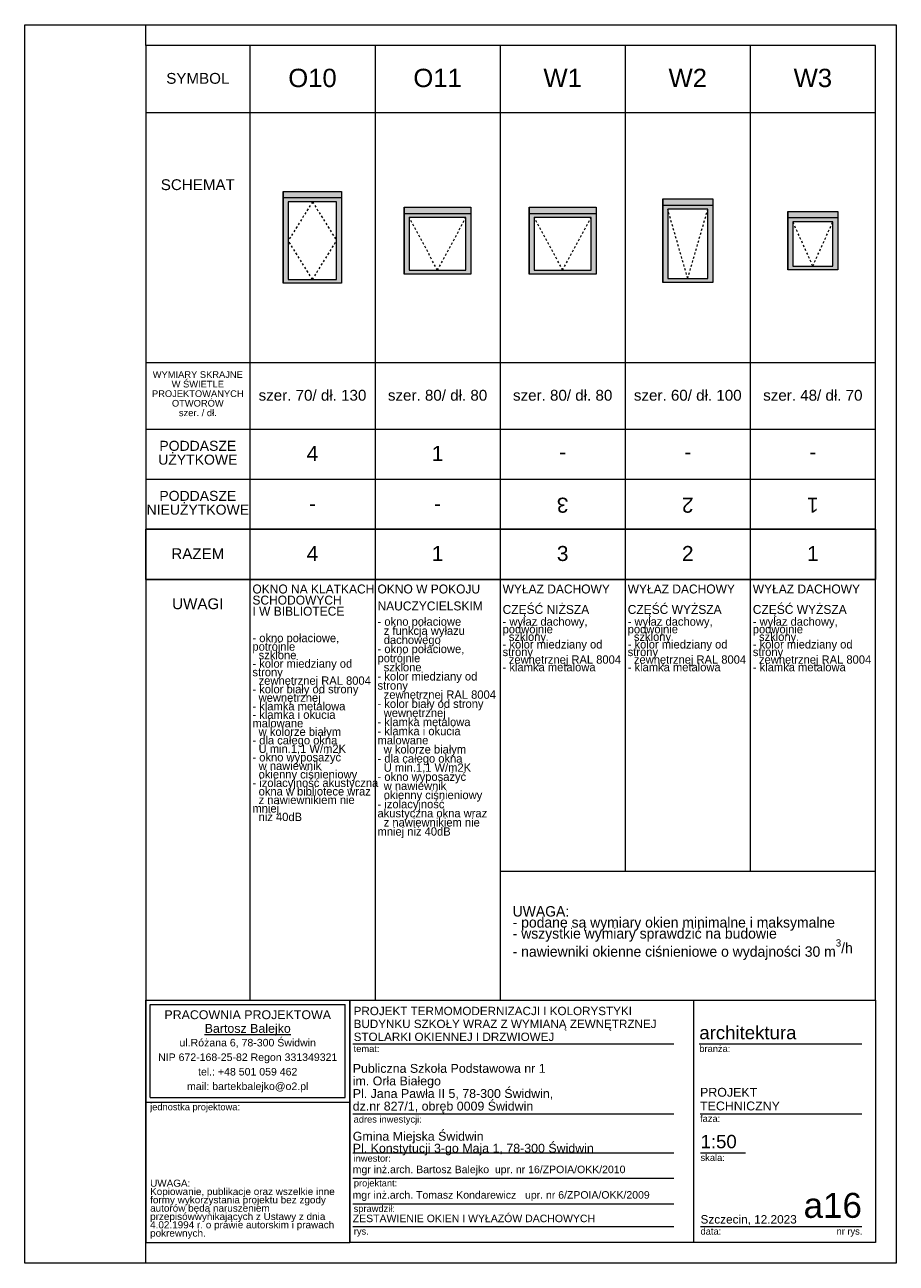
# Model space of a CAD drawing. Extents: x -11111 to 69739, y 5521 to 20371.
# Tile 7 of 19: x 36889 to 47339, y 5521 to 20371. Entities that reach past the tile are written whole.
import ezdxf

# ---------------------------------------------------------------- set-up
doc = ezdxf.new("R2010")
doc.units = 0
doc.header["$MEASUREMENT"] = 0
doc.linetypes.add('Hidden Line', pattern=[50, 25, -25])
for name, color, linetype, lineweight in [('Arch okna_Nr_Pióra__32', 34, 'Continuous', 15), ('Arch okna_Nr_Pióra__5', 7, 'Continuous', 13), ('Arch opisy okien_Nr_Pióra__1', 7, 'Continuous', 25), ('Arch opisy_Nr_Pióra__1', 7, 'Continuous', 25), ('Arch opisy_Nr_Pióra__21', 7, 'Continuous', 13), ('Arch opisy_Nr_Pióra__7', 7, 'Continuous', 13), ('ARCH TABELA_Nr_Pióra__1', 7, 'Continuous', 25), ('ARCH TABELA_Nr_Pióra__21', 7, 'Continuous', 13), ('ARCH TABELA_Nr_Pióra__7', 7, 'Continuous', 13)]:
    doc.layers.add(name, color=color, linetype=linetype, lineweight=lineweight)
doc.styles.add('GENERATED_STYLE_10', font='txt')
doc.styles.add('GENERATED_STYLE_2', font='arial.ttf')
doc.styles.add('GENERATED_STYLE_3', font='arial.ttf')
doc.styles.add('GENERATED_STYLE_4', font='arial.ttf')
doc.styles.add('GENERATED_STYLE_5', font='arial.ttf')
doc.styles.add('GENERATED_STYLE_6', font='arial.ttf')
doc.styles.add('GENERATED_STYLE_7', font='txt')
doc.styles.add('GENERATED_STYLE_8', font='txt')

msp = doc.modelspace()

# ---------------------------------------------------------------- hatches: boundary and pattern name
at = {"layer": 'Arch okna_Nr_Pióra__32', "linetype": 'Continuous', "lineweight": 0, "true_color": 0x603000}
h = msp.add_hatch(color=48, dxfattribs=at)
h.paths.add_polyline_path([(39989.1, 17270.6), (40689.1, 17270.6), (40689.1, 18370.6), (39989.1, 18370.6)], flags=0)
h.paths.add_polyline_path([(40049.1, 17316.6), (40629.1, 17316.6), (40629.1, 18247.5), (40049.1, 18247.5)], flags=0)
h = msp.add_hatch(color=48, dxfattribs=at)
h.paths.add_polyline_path([(44539.1, 17282.1), (45139.1, 17282.1), (45139.1, 18282.1), (44539.1, 18282.1)], flags=0)
h.paths.add_polyline_path([(44599.1, 17328), (45079.1, 17328), (45079.1, 18159), (44599.1, 18159)], flags=0)
h = msp.add_hatch(color=48, dxfattribs=at)
h.paths.add_polyline_path([(41439.1, 17382.1), (42239.1, 17382.1), (42239.1, 18182.1), (41439.1, 18182.1)], flags=0)
h.paths.add_polyline_path([(41499.1, 17428), (42179.1, 17428), (42179.1, 18059), (41499.1, 18059)], flags=0)
h = msp.add_hatch(color=48, dxfattribs=at)
h.paths.add_polyline_path([(42939.1, 17382.1), (43739.1, 17382.1), (43739.1, 18182.1), (42939.1, 18182.1)], flags=0)
h.paths.add_polyline_path([(42999.1, 17428), (43679.1, 17428), (43679.1, 18059), (42999.1, 18059)], flags=0)
h = msp.add_hatch(color=48, dxfattribs=at)
h.paths.add_polyline_path([(46039.1, 17432.1), (46639.1, 17432.1), (46639.1, 18132.1), (46039.1, 18132.1)], flags=0)
h.paths.add_polyline_path([(46099.1, 17478), (46579.1, 17478), (46579.1, 18009), (46099.1, 18009)], flags=0)

# ---------------------------------------------------------------- linework, layer by layer
at = {"layer": 'Arch okna_Nr_Pióra__5', "linetype": 'Continuous'}
for p, q in [((39989.1, 18370.6), (40689.1, 18370.6)), ((39989.1, 17270.6), (39989.1, 18370.6)), ((39989.1, 18370.6), (39989.1, 17270.6)), ((40689.1, 18293.5), (39989.1, 18293.5)), ((40689.1, 18370.6), (40689.1, 17270.6)), ((44539.1, 18282.1), (45139.1, 18282.1)), ((44539.1, 17282.1), (44539.1, 18282.1)), ((44539.1, 18282.1), (44539.1, 17282.1)), ((45139.1, 18282.1), (45139.1, 17282.1)), ((40049.1, 18247.5), (40049.1, 17316.6)), ((40629.1, 18247.5), (40049.1, 18247.5)), ((40629.1, 17316.6), (40629.1, 18247.5)), ((41439.1, 18182.1), (42239.1, 18182.1)), ((41439.1, 17382.1), (41439.1, 18182.1)), ((41439.1, 18182.1), (41439.1, 17382.1)), ((42239.1, 18182.1), (42239.1, 17382.1)), ((42939.1, 18182.1), (43739.1, 18182.1)), ((42939.1, 17382.1), (42939.1, 18182.1)), ((42939.1, 18182.1), (42939.1, 17382.1)), ((43739.1, 18182.1), (43739.1, 17382.1)), ((45139.1, 18204.9), (44539.1, 18204.9)), ((44599.1, 18159), (44599.1, 17328)), ((45079.1, 18159), (44599.1, 18159)), ((45079.1, 17328), (45079.1, 18159)), ((46039.1, 18132.1), (46639.1, 18132.1)), ((46039.1, 17432.1), (46039.1, 18132.1)), ((46039.1, 18132.1), (46039.1, 17432.1)), ((46639.1, 18132.1), (46639.1, 17432.1)), ((42239.1, 18104.9), (41439.1, 18104.9)), ((41499.1, 18059), (41499.1, 17428)), ((42179.1, 18059), (41499.1, 18059)), ((42179.1, 17428), (42179.1, 18059)), ((43739.1, 18104.9), (42939.1, 18104.9)), ((42999.1, 18059), (42999.1, 17428)), ((43679.1, 18059), (42999.1, 18059)), ((43679.1, 17428), (43679.1, 18059)), ((46639.1, 18054.9), (46039.1, 18054.9)), ((46099.1, 18009), (46099.1, 17478)), ((46579.1, 18009), (46099.1, 18009)), ((46579.1, 17478), (46579.1, 18009)), ((42239.1, 17382.1), (41439.1, 17382.1)), ((41499.1, 17428), (42179.1, 17428)), ((43739.1, 17382.1), (42939.1, 17382.1)), ((42999.1, 17428), (43679.1, 17428)), ((46639.1, 17432.1), (46039.1, 17432.1)), ((46099.1, 17478), (46579.1, 17478)), ((40689.1, 17270.6), (39989.1, 17270.6)), ((40049.1, 17316.6), (40629.1, 17316.6)), ((45139.1, 17282.1), (44539.1, 17282.1)), ((44599.1, 17328), (45079.1, 17328))]:
    msp.add_line(p, q, dxfattribs=at)
at = {"layer": 'Arch okna_Nr_Pióra__5', "linetype": 'Hidden Line'}
for p, q in [((40339.1, 18247.5), (40049.1, 17782.1)), ((40339.1, 18247.5), (40629.1, 17782.1)), ((44839.1, 17328), (44599.1, 18159)), ((44839.1, 17328), (45079.1, 18159)), ((41839.1, 17428), (41499.1, 18059)), ((41839.1, 17428), (42179.1, 18059)), ((43339.1, 17428), (42999.1, 18059)), ((43339.1, 17428), (43679.1, 18059)), ((46339.1, 17478), (46099.1, 18009)), ((46339.1, 17478), (46579.1, 18009)), ((40339.1, 17316.6), (40049.1, 17782.1)), ((40339.1, 17316.6), (40629.1, 17782.1))]:
    msp.add_line(p, q, dxfattribs=at)
at = {"layer": 'Arch opisy_Nr_Pióra__1', "linetype": 'Continuous'}
for p, q in [((38339.1, 14320.6), (47089.1, 14320.6)), ((38339.1, 13720.6), (38339.1, 14320.6)), ((47089.1, 13720.6), (47089.1, 14320.6)), ((38339.1, 13720.6), (47089.1, 13720.6))]:
    msp.add_line(p, q, dxfattribs=at)
at = {"layer": 'Arch opisy_Nr_Pióra__21', "linetype": 'Continuous'}
for p, q in [((47089.1, 20120.6), (38339.1, 20120.6)), ((39589.1, 20120.6), (39589.1, 8676.2)), ((41089.1, 20120.6), (41089.1, 8676.2)), ((42589.1, 20120.6), (42589.1, 8676.2)), ((44089.1, 20120.6), (44089.1, 10220.6)), ((45589.1, 20120.6), (45589.1, 10220.6)), ((47089.1, 8676.2), (47089.1, 20120.6)), ((38339.1, 19320.6), (47089.1, 19320.6)), ((38339.1, 16320.6), (47089.1, 16320.6)), ((38339.1, 15520.6), (47089.1, 15520.6)), ((38339.1, 14920.6), (47089.1, 14920.6)), ((38339.1, 14320.6), (47089.1, 14320.6)), ((42589.1, 10220.6), (47089.1, 10220.6))]:
    msp.add_line(p, q, dxfattribs=at)
at = {"layer": 'ARCH TABELA_Nr_Pióra__21', "linetype": 'Continuous'}
for p, q in [((36889.1, 5520.6), (36889.1, 20370.6)), ((36889.1, 20370.6), (47339.1, 20370.6)), ((38339.1, 20120.6), (38339.1, 20370.6)), ((38339.1, 20120.6), (38339.1, 20370.6)), ((38339.1, 20120.6), (38339.1, 20370.6)), ((38339.1, 20120.6), (38339.1, 20370.6)), ((47339.1, 20370.6), (47339.1, 5520.6)), ((38339.1, 20120.6), (38339.1, 5770.6)), ((38339.1, 8676.2), (47089.1, 8676.2)), ((38339.1, 5770.6), (38339.1, 8676.2)), ((38339.1, 7452.8), (38339.1, 8676.2)), ((38339.1, 8676.2), (40785.9, 8676.2)), ((38392.3, 8623), (40732.7, 8623)), ((38392.3, 7506), (38392.3, 8623)), ((40732.7, 7506), (40732.7, 8623)), ((40785.9, 8676.2), (40785.9, 5770.6)), ((40785.9, 7452.8), (40785.9, 8676.2)), ((44908.2, 8676.2), (44908.2, 5770.6)), ((47089.1, 8676.2), (47089.1, 5770.6)), ((40785.9, 5770.6), (40785.9, 8476.2)), ((40822, 8151.6), (44671.9, 8151.6)), ((44977.9, 8151.6), (46927.6, 8151.6)), ((38339.1, 7452.8), (40785.9, 7452.8)), ((38392.3, 7506), (40732.7, 7506)), ((40822, 7313.3), (44671.9, 7313.3)), ((44986.6, 7313.3), (46927.6, 7313.3)), ((40822, 6845), (44671.9, 6845)), ((44992.5, 6845), (45532.3, 6845)), ((40822, 6539.6), (44671.9, 6539.6)), ((40822, 6234.1), (44671.9, 6234.1)), ((40822, 5961.8), (44671.9, 5961.8)), ((44992.5, 5961.8), (46133.4, 5961.8)), ((46109.3, 5961.8), (46927.6, 5961.8)), ((38339.1, 5770.6), (40785.9, 5770.6)), ((38339.1, 5520.6), (38339.1, 5770.6)), ((38339.1, 5520.6), (38339.1, 5770.6)), ((38339.1, 5520.6), (38339.1, 5770.6)), ((38339.1, 5520.6), (38339.1, 5770.6)), ((47089.1, 5770.6), (40785.9, 5770.6)), ((47339.1, 5520.6), (36889.1, 5520.6))]:
    msp.add_line(p, q, dxfattribs=at)

# ---------------------------------------------------------------- texts
at = {"layer": 'Arch opisy okien_Nr_Pióra__1', "linetype": 'Continuous', "attachment_point": 2}
for s, insert, char_height, style in [('{SYMBOL}', (38964.1, 19793.1), 130, 'GENERATED_STYLE_2'), ('{O10}', (40339.1, 19843.2), 220, 'GENERATED_STYLE_3'), ('{O11}', (41839.1, 19843.2), 220, 'GENERATED_STYLE_3'), ('{W1}', (43339.1, 19843.2), 220, 'GENERATED_STYLE_3'), ('{W2}', (44839.1, 19843.2), 220, 'GENERATED_STYLE_3'), ('{W3}', (46339.1, 19843.2), 220, 'GENERATED_STYLE_3'), ('{SCHEMAT}', (38964.1, 18518.1), 130, 'GENERATED_STYLE_2'), ('{szer. 70/ dł. 130  }', (40339.1, 15993.1), 130, 'GENERATED_STYLE_2'), ('{szer. 80/ dł. 80  }', (41839.1, 15993.1), 130, 'GENERATED_STYLE_2'), ('{szer. 80/ dł. 80  }', (43339.1, 15993.1), 130, 'GENERATED_STYLE_2'), ('{szer. 60/ dł. 100  }', (44839.1, 15993.1), 130, 'GENERATED_STYLE_2'), ('{szer. 48/ dł. 70  }', (46339.1, 15993.1), 130, 'GENERATED_STYLE_2'), ('{4}', (40339.1, 15320.9), 180, 'GENERATED_STYLE_2'), ('{1}', (41839.1, 15320.9), 180, 'GENERATED_STYLE_2'), ('{-}', (40339.1, 14720.9), 180, 'GENERATED_STYLE_2'), ('{-}', (41839.1, 14720.9), 180, 'GENERATED_STYLE_2'), ('{4}', (40339.1, 14120.9), 180, 'GENERATED_STYLE_3'), ('{1}', (41839.1, 14120.9), 180, 'GENERATED_STYLE_3'), ('{3}', (43339.1, 14120.9), 180, 'GENERATED_STYLE_3'), ('{2}', (44839.1, 14120.9), 180, 'GENERATED_STYLE_3'), ('{1}', (46339.1, 14120.9), 180, 'GENERATED_STYLE_3'), ('{RAZEM}', (38964.1, 14093.1), 130, 'GENERATED_STYLE_3'), ('{UWAGI}', (38964.1, 13493.1), 130, 'GENERATED_STYLE_2')]:
    msp.add_mtext(s, dxfattribs=dict(at, insert=insert, char_height=char_height, style=style))
for s, insert, char_height, width, line_spacing_factor, style in [('{WYMIARY SKRAJNE\\PW ŚWIETLE \\PPROJEKTOWANYCH \\POTWORÓW\\Pszer. / dł.}', (38964.1, 16216.6), 80, 2104.478, 0.860443, 'GENERATED_STYLE_3'), ('{PODDASZE\\PUŻYTKOWE}', (38964.1, 15381.8), 120, 1740.019, 0.827848, 'GENERATED_STYLE_2'), ('{PODDASZE\\PNIEUŻYTKOWE}', (38964.1, 14781.8), 120, 1740.019, 0.827848, 'GENERATED_STYLE_2')]:
    msp.add_mtext(s, dxfattribs=dict(at, insert=insert, char_height=char_height, width=width, line_spacing_factor=line_spacing_factor, style=style))
at = {"layer": 'Arch opisy okien_Nr_Pióra__1', "linetype": 'Continuous', "char_height": 180, "attachment_point": 2, "rotation": 180, "style": 'GENERATED_STYLE_2'}
for s, insert in [('{-}', (43339.1, 15120.3)), ('{-}', (44839.1, 15120.3)), ('{-}', (46339.1, 15120.3)), ('{3}', (43339.1, 14520.3)), ('{2}', (44839.1, 14520.3)), ('{1}', (46339.1, 14520.3))]:
    msp.add_mtext(s, dxfattribs=dict(at, insert=insert))
at = {"layer": 'Arch opisy_Nr_Pióra__1', "linetype": 'Continuous', "char_height": 107.5, "width": 1470, "attachment_point": 1, "style": 'GENERATED_STYLE_10'}
for s, insert, line_spacing_factor in [('{WYŁAZ DACHOWY\\PCZĘŚĆ NIŻSZA}', (42619.1, 13658.8), 1.369095), ('{WYŁAZ DACHOWY\\PCZĘŚĆ WYŻSZA}', (44119.1, 13658.8), 1.369095), ('{WYŁAZ DACHOWY\\PCZĘŚĆ WYŻSZA}', (45619.1, 13658.8), 1.369095), ('{OKNO NA KLATKACH\\PSCHODOWYCH \\PI W BIBLIOTECE}', (39619.1, 13658.8), 0.741409), ('{OKNO W POKOJU\\PNAUCZYCIELSKIM}', (41119.1, 13658.8), 1.133042)]:
    msp.add_mtext(s, dxfattribs=dict(at, insert=insert, line_spacing_factor=line_spacing_factor))
at = {"layer": 'Arch opisy_Nr_Pióra__7', "linetype": 'Continuous', "attachment_point": 1}
for s, insert, char_height, width, line_spacing_factor, style in [('{- okno połaciowe\\P  z funkcją wyłazu  \\P  dachowego\\P- okno połaciowe, potrójnie \\P  szklone\\P- kolor miedziany od strony \\P  zewnętrznej RAL 8004 \\P- kolor biały od strony \\P  wewnętrznej \\P- klamka metalowa\\P- klamka i okucia malowane \\P  w kolorze białym\\P- dla całego okna \\P  U min.1,1 W/m2K\\P- okno wyposażyć \\P  w nawiewnik\\P  okienny ciśnieniowy\\P- izolacyjność akustyczna okna wraz \\P  z nawiewnikiem nie mniej niż 40dB}', (41119.1, 13264.4), 100, 1470, 0.656379, 'GENERATED_STYLE_7'), ('{- wyłaz dachowy, podwójnie \\P  szklony\\P- kolor miedziany od strony \\P  zewnętrznej RAL 8004 \\P- klamka metalowa}', (42619.1, 13264.9), 100, 1470, 0.546569, 'GENERATED_STYLE_7'), ('{- wyłaz dachowy, podwójnie \\P  szklony\\P- kolor miedziany od strony \\P  zewnętrznej RAL 8004 \\P- klamka metalowa}', (44119.1, 13264.9), 100, 1470, 0.546569, 'GENERATED_STYLE_7'), ('{- wyłaz dachowy, podwójnie \\P  szklony\\P- kolor miedziany od strony \\P  zewnętrznej RAL 8004 \\P- klamka metalowa}', (45619.1, 13264.9), 100, 1470, 0.546569, 'GENERATED_STYLE_7'), ('{- okno połaciowe, potrójnie \\P  szklone\\P- kolor miedziany od strony \\P  zewnętrznej RAL 8004 \\P- kolor biały od strony \\P  wewnętrznej \\P- klamka metalowa\\P- klamka i okucia malowane \\P  w kolorze białym\\P- dla całego okna \\P  U min.1,1 W/m2K\\P- okno wyposażyć \\P  w nawiewnik\\P  okienny ciśnieniowy\\P- izolacyjność akustyczna \\P  okna w bibliotece wraz \\P  z nawiewnikiem nie mniej \\P  niż 40dB}', (39619.1, 13067.4), 100, 1470, 0.612709, 'GENERATED_STYLE_7'), ('{UWAGA:\\P- podane są wymiary okien minimalne i maksymalne\\P- wszystkie wymiary sprawdzić na budowie\\P- nawiewniki okienne ciśnieniowe o wydajności 30 m\\A1{\\H0.7x;\\S3^  ;}/h }', (42739.6, 9802.5), 125, 5051.218, 0.635252, 'GENERATED_STYLE_8')]:
    msp.add_mtext(s, dxfattribs=dict(at, insert=insert, char_height=char_height, width=width, line_spacing_factor=line_spacing_factor, style=style))
at = {"layer": 'ARCH TABELA_Nr_Pióra__1', "linetype": 'Continuous'}
for s, insert, char_height, attachment_point, line_spacing_factor, style in [('{\\pt11271.2;PROJEKT TERMOMODERNIZACJI I KOLORYSTYKI\\P\\pt11271.2;BUDYNKU SZKOŁY WRAZ Z WYMIANĄ ZEWNĘTRZNEJ \\P\\pt11271.2;STOLARKI OKIENNEJ I DRZWIOWEJ }', (40832.7, 8184.2), 100, 7, 0.928963, 'GENERATED_STYLE_5'), ('{Publiczna Szkoła Podstawowa nr 1\\Pim. Orła Białego\\PPl. Jana Pawła II 5, 78-300 Świdwin, \\Pdz.nr 827/1, obręb 0009 Świdwin}', (40822, 7319.2), 106.383, 7, 0.850494, 'GENERATED_STYLE_4'), ('{PROJEKT \\PTECHNICZNY}', (44986.6, 7623.5), 106.42, 1, 0.9248, 'GENERATED_STYLE_5'), ('{Gmina Miejska Świdwin\\PPl. Konstytucji 3-go Maja 1, 78-300 Świdwin}', (40822, 6814.4), 106.383, 7, 0.807442, 'GENERATED_STYLE_4'), ('{\\PZESTAWIENIE OKIEN I WYŁAZÓW DACHOWYCH}', (40822, 6244.7), 90, 1, 0.944821, 'GENERATED_STYLE_5')]:
    msp.add_mtext(s, dxfattribs=dict(at, insert=insert, char_height=char_height, attachment_point=attachment_point, line_spacing_factor=line_spacing_factor, style=style))
at = {"layer": 'ARCH TABELA_Nr_Pióra__7', "linetype": 'Continuous', "insert": (39562.5, 8553.8), "char_height": 106.383, "attachment_point": 2, "line_spacing_factor": 0.926719, "style": 'GENERATED_STYLE_6'}
msp.add_mtext('{PRACOWNIA PROJEKTOWA\\P\\LBartosz Balejko}', dxfattribs=at)
at = {"layer": 'ARCH TABELA_Nr_Pióra__7', "linetype": 'Continuous', "style": 'GENERATED_STYLE_4'}
for s, insert, char_height, attachment_point in [('{architektura}', (44977.9, 8365.9), 159.58, 1), ('{temat:}', (40832.7, 8133.4), 79.79, 1), ('{branża:}', (44977.9, 8133.4), 79.79, 1), ('{jednostka projektowa:}', (38392.3, 7434.6), 79.79, 1), ('{adres inwestycji:}', (40832.7, 7286.5), 79.79, 1), ('{faza:}', (44986.6, 7295.1), 79.79, 1), ('{1:50}', (44992.5, 7059.3), 159.58, 1), ('{skala:}', (44992.5, 6826.8), 79.79, 1), ('{mgr inż.arch. Bartosz Balejko  upr. nr 16/ZPOIA/OKK/2010}', (40822, 6690.5), 90, 1), ('{inwestor:}', (40832.7, 6818.2), 79.79, 1), ('{mgr inż.arch. Tomasz Kondarewicz   upr. nr 6/ZPOIA/OKK/2009}', (40819.8, 6385.1), 90, 1), ('{projektant:}', (40834.9, 6521.3), 79.79, 1), ('{a16}', (46927.6, 6364.7), 300, 3), ('{sprawdził:}', (40832.7, 6215.9), 79.79, 1), ('{Szczecin, 12.2023}', (44992.5, 6097.5), 101.064, 1), ('{data:}', (44992.5, 5943.6), 79.79, 1), ('{rys.}', (40834.9, 5943.6), 79.79, 1), ('{nr rys.}', (46623.6, 5943.6), 79.79, 1)]:
    msp.add_mtext(s, dxfattribs=dict(at, insert=insert, char_height=char_height, attachment_point=attachment_point))
for s, insert, char_height, width, attachment_point, line_spacing_factor in [('{ul.Różana 6, 78-300 Świdwin\\PNIP 672-168-25-82 Regon 331349321\\Ptel.: +48 501 059 462\\Pmail: bartekbalejko@o2.pl}', (39562.5, 8210.6), 90.426, 2340.426, 2, 1.156383), ('{UWAGA:\\PKopiowanie, publikacje oraz wszelkie inne formy wykorzystania projektu bez zgody autorów będą naruszeniem przepisówwynikających z Ustawy z dnia 4.02.1994 r. o prawie autorskim i prawach pokrewnych.}', (38392.3, 6523.2), 85.1064, 2241.704, 1, 0.703415)]:
    msp.add_mtext(s, dxfattribs=dict(at, insert=insert, char_height=char_height, width=width, attachment_point=attachment_point, line_spacing_factor=line_spacing_factor))

doc.saveas('drawing.dxf')
